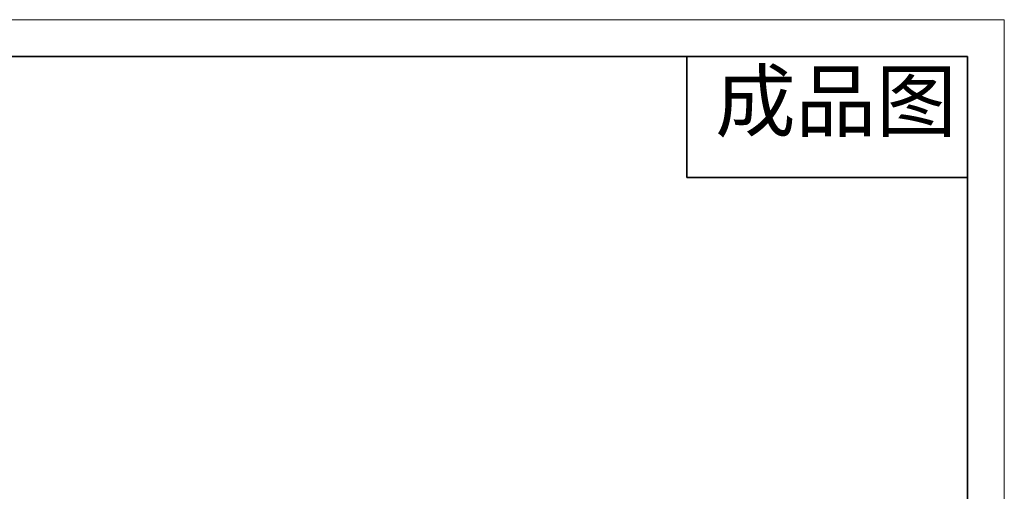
# Model space of a CAD drawing. Header units: millimetres. Extents: x 242 to 1877, y 992 to 1461.
# Tile 12 of 25: x 616 to 799, y 1373 to 1461. Entities that reach past the tile are written whole.
import ezdxf

# ---------------------------------------------------------------- set-up
doc = ezdxf.new("R2010")
doc.units = ezdxf.units.MM
doc.layers.add('粗实线层', color=7, linetype='Continuous', lineweight=35)
doc.layers.add('细实线层', color=3, linetype='Continuous', lineweight=18)
doc.styles.add('TEXTSTYLE_2', font='arial.ttf')

msp = doc.modelspace()

# ---------------------------------------------------------------- linework, layer by layer
at = {"layer": '粗实线层'}
for p, q in [((739.961, 1453.816), (739.961, 1431.316)), ((739.961, 1431.316), (792.131, 1431.316))]:
    msp.add_line(p, q, dxfattribs=at)
msp.add_lwpolyline([(266.332, 1453.816), (792.131, 1453.816), (792.131, 1027.916), (266.332, 1027.916)], close=True, dxfattribs=at)
at = {"layer": '细实线层'}
msp.add_lwpolyline([(241.899, 1460.67), (798.984, 1460.67), (798.984, 1022.831), (241.899, 1022.831)], close=True, dxfattribs=at)

# ---------------------------------------------------------------- texts
at = {"color": 3, "linetype": 'Continuous', "insert": (745.25, 1451.037), "char_height": 10.9653, "width": 48.18721, "attachment_point": 1, "line_spacing_factor": 0.9, "style": 'TEXTSTYLE_2'}
msp.add_mtext('成品图', dxfattribs=at)

doc.saveas('drawing.dxf')
